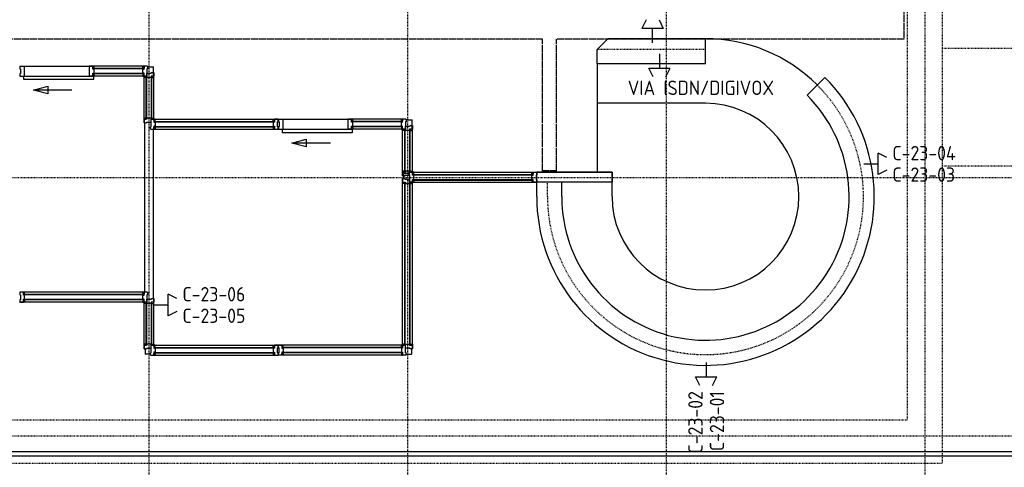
# Model space of a CAD drawing. Extents: x 0 to 1537, y 0 to 841.
# Tile 18 of 58: x 354 to 491, y 500 to 562. Entities that reach past the tile are written whole.
import ezdxf
from ezdxf.enums import TextEntityAlignment as Align

# ---------------------------------------------------------------- set-up
doc = ezdxf.new("R2010")
doc.units = 0
for name, pattern in [('B0702', [1.171875, 0.78125, -0.390625]), ('DASHDOT2', [12.7, 6.35, -3.175, 0, -3.175]), ('E0001', [1, 1, 0]), ('HIDDEN2', [4.7625, 3.175, -1.5875])]:
    doc.linetypes.add(name, pattern=pattern)
doc.layers.get('0').update_dxf_attribs({"linetype": 'CONTINUOUS'})
for name, color, linetype in [('AB$1A---_ATTRIB', 9, 'CONTINUOUS'), ('AL$1A---_ALGEMEEN', 9, 'CONTINUOUS'), ('GOTEN', 3, 'CONTINUOUS'), ('STRAMIEN', 1, 'CONTINUOUS'), ('VITELCODERING', 5, 'CONTINUOUS'), ('VITELDATA', 1, 'CONTINUOUS')]:
    doc.layers.add(name, color=color, linetype=linetype)
doc.styles.add('B-01', font='romans.shx', dxfattribs={"width": 1.2})
doc.styles.add('ROMANS', font='romans.shx', dxfattribs={"height": 300})
doc.styles.get("Standard").update_dxf_attribs({"font": 'ISO'})

# ---------------------------------------------------------------- blocks, each defined once
blk = doc.blocks.new('XREF_B-A3-II-112')
at = {"layer": 'AL$1A---_ALGEMEEN', "color": 8, "linetype": 'B0702', "ltscale": 2}
for p, q in [((61218, 83403), (61218, 72823)), ((61708, 83403), (61708, 72223)), ((27229, 72823), (61218, 72823)), ((27255, 72223), (61708, 72223))]:
    blk.add_line(p, q, dxfattribs=at)
at = {"layer": 'AL$1A---_ALGEMEEN', "color": 8}
for p, q in [((57051, 78134), (56901, 77984)), ((58411, 78134), (57051, 78134)), ((58411, 77784), (58411, 78134)), ((56901, 77784), (56901, 77984)), ((48865, 77751), (49899, 77751)), ((50644, 77751), (49832, 77751)), ((49899, 77751), (49882, 77751)), ((49882, 77751), (49882, 77723)), ((49899, 77723), (49899, 77751)), ((50577, 77723), (50577, 77751)), ((50577, 77751), (50594, 77751)), ((50594, 77751), (50594, 77723)), ((50644, 77744), (50726, 77744)), ((50726, 77612), (50726, 77744)), ((56901, 77784), (56901, 76273)), ((58411, 77784), (56901, 77784)), ((48865, 77612), (49899, 77612)), ((49896, 77609), (48916, 77609)), ((48916, 77609), (48916, 77569)), ((50635, 77612), (49832, 77612)), ((49882, 77723), (49899, 77723)), ((49882, 77640), (49899, 77640)), ((49882, 77612), (49882, 77640)), ((49899, 77612), (49882, 77612)), ((49896, 77569), (49896, 77609)), ((49899, 77640), (49899, 77612)), ((50594, 77723), (50577, 77723)), ((50594, 77640), (50577, 77640)), ((50577, 77640), (50577, 77612)), ((50577, 77612), (50594, 77612)), ((50594, 77612), (50594, 77640)), ((50594, 76962), (50594, 77595)), ((50635, 77612), (50635, 77653)), ((50733, 77012), (50733, 77662)), ((59825, 77348), (60073, 77596)), ((48916, 77569), (49896, 77569)), ((49053, 77419), (49253, 77472)), ((49253, 77472), (49253, 77365)), ((49589, 77419), (49053, 77419)), ((49253, 77365), (49053, 77419)), ((58411, 77234), (56901, 77234)), ((50594, 77012), (50594, 76962)), ((50601, 76962), (50601, 74603)), ((50692, 77012), (52461, 77012)), ((52465, 77012), (53499, 77012)), ((54244, 77012), (53432, 77012)), ((53499, 77012), (53482, 77012)), ((53482, 77012), (53482, 76984)), ((53482, 76984), (53499, 76984)), ((53499, 76984), (53499, 77012)), ((54177, 76984), (54177, 77012)), ((54177, 77012), (54194, 77012)), ((54194, 76984), (54177, 76984)), ((54194, 77012), (54194, 76984)), ((54235, 76873), (54235, 76914)), ((54244, 77005), (54326, 77005)), ((54326, 76873), (54326, 77005)), ((54333, 76273), (54333, 76923)), ((50683, 76873), (52461, 76873)), ((50726, 74514), (50726, 76873)), ((52465, 76873), (53499, 76873)), ((53496, 76870), (52516, 76870)), ((52516, 76870), (52516, 76830)), ((52516, 76830), (53496, 76830)), ((54235, 76873), (53432, 76873)), ((53482, 76901), (53499, 76901)), ((53482, 76873), (53482, 76901)), ((53499, 76873), (53482, 76873)), ((53496, 76830), (53496, 76870)), ((53499, 76901), (53499, 76873)), ((54194, 76901), (54177, 76901)), ((54177, 76901), (54177, 76873)), ((54177, 76873), (54194, 76873)), ((54194, 76873), (54194, 76901)), ((54194, 76223), (54194, 76856)), ((52653, 76680), (52853, 76733)), ((53189, 76680), (52653, 76680)), ((52853, 76626), (52653, 76680)), ((52853, 76733), (52853, 76626)), ((54194, 76273), (54194, 76223)), ((54211, 76184), (54211, 76256)), ((54283, 76256), (54211, 76256)), ((54283, 76273), (56061, 76273)), ((56061, 76273), (57111, 76273)), ((56411, 76273), (56061, 76273)), ((56061, 75934), (56061, 76273)), ((57111, 76273), (56411, 76273)), ((57111, 76273), (57111, 76134)), ((57111, 75934), (57111, 76273)), ((54194, 73864), (54194, 76184)), ((54194, 76117), (54194, 76134)), ((54194, 76134), (54222, 76134)), ((54222, 76117), (54194, 76117)), ((54222, 76134), (54222, 76117)), ((54292, 76134), (56061, 76134)), ((54305, 76134), (54305, 76117)), ((54333, 76134), (54305, 76134)), ((54305, 76117), (54333, 76117)), ((54333, 76117), (54333, 76134)), ((54333, 73814), (54333, 76117)), ((57111, 76134), (56061, 76134)), ((56411, 75934), (56411, 76134)), ((50644, 74603), (48865, 74603)), ((50635, 74464), (48865, 74464)), ((50594, 73814), (50594, 74447)), ((50635, 74464), (50635, 74505)), ((50733, 73864), (50733, 74514)), ((50594, 73864), (50594, 73814)), ((50611, 73814), (50611, 73742)), ((50692, 73864), (52461, 73864)), ((54235, 73864), (52465, 73864)), ((54222, 73881), (54194, 73881)), ((54194, 73881), (54194, 73864)), ((54194, 73864), (54222, 73864)), ((54222, 73864), (54222, 73881)), ((54305, 73864), (54305, 73881)), ((54305, 73881), (54333, 73881)), ((54333, 73864), (54305, 73864)), ((54316, 73814), (54316, 73742)), ((54333, 73881), (54333, 73864)), ((50683, 73742), (50611, 73742)), ((50683, 73725), (52461, 73725)), ((54244, 73725), (52465, 73725)), ((54244, 73742), (54316, 73742))]:
    blk.add_line(p, q, dxfattribs=at)
at = {"layer": 'AL$1A---_ALGEMEEN', "color": 8, "linetype": 'B0702'}
for p, q in [((61708, 78003), (72043, 78003)), ((61708, 76363), (72110, 76363))]:
    blk.add_line(p, q, dxfattribs=at)
at = {"layer": 'AL$1A---_ALGEMEEN', "color": 8, "linetype": 'HIDDEN2', "ltscale": 0.5}
for p, q in [((58411, 77984), (56901, 77984)), ((56211, 75934), (56211, 76134))]:
    blk.add_line(p, q, dxfattribs=at)
at = {"layer": 'AL$1A---_ALGEMEEN', "color": 8, "linetype": 'Continuous'}
for p, q in [((48865, 77751), (48865, 77716)), ((48932, 77715), (48932, 77751)), ((49832, 77751), (49832, 77716)), ((49882, 77710), (49882, 77751)), ((50594, 77710), (50594, 77751)), ((50644, 77751), (50644, 77716)), ((48865, 77716), (48874, 77716)), ((48865, 77647), (48865, 77612)), ((48874, 77647), (48865, 77647)), ((48865, 77612), (48932, 77612)), ((48874, 77716), (48874, 77647)), ((48932, 77715), (48932, 77715)), ((48932, 77648), (48932, 77715)), ((48932, 77648), (48932, 77648)), ((48932, 77612), (48932, 77648)), ((49832, 77716), (49832, 77647)), ((49832, 77716), (49832, 77716)), ((49832, 77647), (49832, 77612)), ((49832, 77647), (49832, 77647)), ((49832, 77612), (49882, 77612)), ((49899, 77710), (49882, 77710)), ((49882, 77653), (49899, 77653)), ((49882, 77612), (49882, 77653)), ((49899, 77653), (49899, 77710)), ((50577, 77653), (50577, 77710)), ((50577, 77710), (50594, 77710)), ((50594, 77653), (50577, 77653)), ((50594, 77612), (50594, 77653)), ((50635, 77612), (50594, 77612)), ((50644, 77716), (50635, 77716)), ((50635, 77716), (50635, 77647)), ((50635, 77653), (50670, 77653)), ((50635, 77647), (50635, 77647)), ((50635, 77647), (50635, 77612)), ((50635, 77595), (50635, 77612)), ((50635, 77612), (50635, 77612)), ((50692, 77595), (50635, 77595)), ((50670, 77653), (50670, 77653)), ((50670, 77653), (50698, 77653)), ((50733, 77612), (50692, 77612)), ((50692, 77612), (50692, 77595)), ((50698, 77653), (50698, 77662)), ((50698, 77662), (50733, 77662)), ((50733, 77662), (50733, 77612)), ((50635, 77012), (50594, 77012)), ((50594, 76962), (50629, 76962)), ((50629, 76962), (50629, 76971)), ((50629, 76971), (50692, 76971)), ((50692, 77029), (50635, 77029)), ((50635, 77029), (50635, 77012)), ((50683, 76908), (50692, 76908)), ((50683, 76873), (50683, 76908)), ((50692, 77012), (50692, 77029)), ((50692, 76971), (50692, 77012)), ((50692, 77012), (50692, 77012)), ((50692, 77012), (50733, 77012)), ((50692, 76977), (50692, 77012)), ((50692, 76977), (50692, 76977)), ((50692, 76908), (50692, 76977)), ((50692, 76971), (50692, 76971)), ((50692, 76971), (50692, 76971)), ((50733, 77012), (50733, 76971)), ((50733, 76971), (50750, 76971)), ((50733, 76914), (50733, 76873)), ((50750, 76914), (50733, 76914)), ((50750, 76971), (50750, 76914)), ((52411, 76971), (52394, 76971)), ((52394, 76971), (52394, 76914)), ((52394, 76914), (52411, 76914)), ((52461, 77012), (52411, 77012)), ((52411, 77012), (52411, 76971)), ((52411, 76914), (52411, 76873)), ((52452, 76908), (52452, 76977)), ((52452, 76977), (52461, 76977)), ((52461, 76908), (52452, 76908)), ((52461, 76977), (52461, 77012)), ((52461, 76873), (52461, 76908)), ((52465, 77012), (52465, 76977)), ((52465, 76977), (52474, 76977)), ((52474, 76908), (52465, 76908)), ((52465, 76908), (52465, 76873)), ((52474, 76977), (52474, 76908)), ((52532, 76976), (52532, 77012)), ((52532, 76909), (52532, 76976)), ((52532, 76976), (52532, 76976)), ((52532, 76873), (52532, 76909)), ((52532, 76909), (52532, 76909)), ((53432, 77012), (53432, 76977)), ((53432, 76977), (53432, 76977)), ((53432, 76977), (53432, 76908)), ((53432, 76908), (53432, 76908)), ((53432, 76908), (53432, 76873)), ((53482, 76971), (53482, 77012)), ((53499, 76971), (53482, 76971)), ((53482, 76873), (53482, 76914)), ((53482, 76914), (53499, 76914)), ((53499, 76914), (53499, 76971)), ((54177, 76971), (54194, 76971)), ((54177, 76914), (54177, 76971)), ((54194, 76914), (54177, 76914)), ((54194, 76971), (54194, 77012)), ((54194, 76873), (54194, 76914)), ((54235, 76977), (54235, 76908)), ((54244, 76977), (54235, 76977)), ((54235, 76914), (54270, 76914)), ((54235, 76908), (54235, 76873)), ((54235, 76908), (54235, 76908)), ((54244, 77012), (54244, 76977)), ((54270, 76914), (54270, 76914)), ((54270, 76914), (54298, 76914)), ((54298, 76914), (54298, 76923)), ((54298, 76923), (54333, 76923)), ((54333, 76923), (54333, 76873)), ((52465, 76873), (52532, 76873)), ((53432, 76873), (53482, 76873)), ((54235, 76873), (54194, 76873)), ((54235, 76856), (54235, 76873)), ((54235, 76873), (54235, 76873)), ((54292, 76856), (54235, 76856)), ((54333, 76873), (54292, 76873)), ((54292, 76873), (54292, 76856)), ((54235, 76273), (54194, 76273)), ((54194, 76223), (54229, 76223)), ((54229, 76223), (54229, 76232)), ((54229, 76232), (54292, 76232)), ((54292, 76290), (54235, 76290)), ((54235, 76290), (54235, 76273)), ((54283, 76273), (54283, 76238)), ((54283, 76238), (54292, 76238)), ((54292, 76273), (54292, 76290)), ((54292, 76232), (54292, 76273)), ((54292, 76273), (54292, 76273)), ((54292, 76238), (54292, 76169)), ((54292, 76232), (54292, 76232)), ((54292, 76232), (54292, 76232)), ((54333, 76232), (54333, 76273)), ((54350, 76232), (54333, 76232)), ((54350, 76175), (54350, 76232)), ((55994, 76175), (55994, 76232)), ((55994, 76232), (56011, 76232)), ((56011, 76232), (56011, 76273)), ((56061, 76238), (56052, 76238)), ((56052, 76238), (56052, 76169)), ((56061, 76273), (56061, 76238)), ((54229, 76184), (54194, 76184)), ((54194, 76184), (54194, 76134)), ((54194, 76134), (54235, 76134)), ((54229, 76175), (54229, 76184)), ((54257, 76175), (54229, 76175)), ((54235, 76134), (54235, 76117)), ((54235, 76117), (54292, 76117)), ((54292, 76175), (54257, 76175)), ((54257, 76175), (54257, 76175)), ((54292, 76134), (54292, 76175)), ((54292, 76169), (54292, 76134)), ((54292, 76169), (54292, 76169)), ((54292, 76134), (54333, 76134)), ((54292, 76117), (54292, 76134)), ((54292, 76134), (54292, 76134)), ((54333, 76175), (54350, 76175)), ((54333, 76134), (54333, 76175)), ((56011, 76175), (55994, 76175)), ((56011, 76134), (56011, 76175)), ((56061, 76134), (56011, 76134)), ((56052, 76169), (56061, 76169)), ((56061, 76169), (56061, 76134)), ((48865, 74603), (48865, 74568)), ((48915, 74562), (48915, 74603)), ((50594, 74562), (50594, 74603)), ((50644, 74603), (50644, 74568)), ((48865, 74568), (48874, 74568)), ((48874, 74499), (48865, 74499)), ((48865, 74499), (48865, 74464)), ((48865, 74464), (48915, 74464)), ((48874, 74568), (48874, 74499)), ((48932, 74562), (48915, 74562)), ((48915, 74464), (48915, 74505)), ((48915, 74505), (48932, 74505)), ((48932, 74505), (48932, 74562)), ((50577, 74562), (50594, 74562)), ((50577, 74505), (50577, 74562)), ((50594, 74505), (50577, 74505)), ((50594, 74464), (50594, 74505)), ((50635, 74464), (50594, 74464)), ((50635, 74568), (50635, 74499)), ((50644, 74568), (50635, 74568)), ((50635, 74505), (50670, 74505)), ((50635, 74499), (50635, 74464)), ((50635, 74499), (50635, 74499)), ((50635, 74447), (50635, 74464)), ((50635, 74464), (50635, 74464)), ((50692, 74447), (50635, 74447)), ((50670, 74505), (50670, 74505)), ((50670, 74505), (50698, 74505)), ((50733, 74464), (50692, 74464)), ((50692, 74464), (50692, 74447)), ((50698, 74505), (50698, 74514)), ((50698, 74514), (50733, 74514)), ((50733, 74514), (50733, 74464)), ((50635, 73864), (50594, 73864)), ((50594, 73814), (50629, 73814)), ((50629, 73814), (50629, 73823)), ((50629, 73823), (50692, 73823)), ((50692, 73881), (50635, 73881)), ((50635, 73881), (50635, 73864)), ((50683, 73760), (50692, 73760)), ((50683, 73725), (50683, 73760)), ((50692, 73864), (50692, 73881)), ((50692, 73823), (50692, 73864)), ((50692, 73864), (50692, 73864)), ((50692, 73864), (50733, 73864)), ((50692, 73829), (50692, 73864)), ((50692, 73829), (50692, 73829)), ((50692, 73760), (50692, 73829)), ((50692, 73823), (50692, 73823)), ((50692, 73823), (50692, 73823)), ((50733, 73864), (50733, 73823)), ((50733, 73823), (50750, 73823)), ((50733, 73766), (50733, 73725)), ((50750, 73766), (50733, 73766)), ((50750, 73823), (50750, 73766)), ((52411, 73823), (52394, 73823)), ((52394, 73823), (52394, 73766)), ((52394, 73766), (52411, 73766)), ((52461, 73864), (52411, 73864)), ((52411, 73864), (52411, 73823)), ((52411, 73766), (52411, 73725)), ((52452, 73760), (52452, 73829)), ((52452, 73829), (52461, 73829)), ((52461, 73760), (52452, 73760)), ((52461, 73829), (52461, 73864)), ((52461, 73725), (52461, 73760)), ((52465, 73829), (52465, 73864)), ((52465, 73864), (52515, 73864)), ((52474, 73829), (52465, 73829)), ((52465, 73725), (52465, 73760)), ((52465, 73760), (52474, 73760)), ((52474, 73760), (52474, 73829)), ((52515, 73864), (52515, 73823)), ((52515, 73823), (52532, 73823)), ((52515, 73766), (52515, 73725)), ((52532, 73766), (52515, 73766)), ((52532, 73823), (52532, 73766)), ((54177, 73823), (54177, 73766)), ((54194, 73823), (54177, 73823)), ((54177, 73766), (54194, 73766)), ((54194, 73864), (54194, 73823)), ((54235, 73864), (54194, 73864)), ((54194, 73766), (54194, 73725)), ((54235, 73864), (54235, 73881)), ((54235, 73881), (54292, 73881)), ((54235, 73829), (54235, 73864)), ((54235, 73823), (54235, 73864)), ((54235, 73864), (54235, 73864)), ((54235, 73829), (54235, 73829)), ((54235, 73760), (54235, 73829)), ((54298, 73823), (54235, 73823)), ((54235, 73823), (54235, 73823)), ((54235, 73823), (54235, 73823)), ((54244, 73760), (54235, 73760)), ((54244, 73725), (54244, 73760)), ((54292, 73881), (54292, 73864)), ((54292, 73864), (54333, 73864)), ((54298, 73814), (54298, 73823)), ((54333, 73814), (54298, 73814)), ((54333, 73864), (54333, 73814))]:
    blk.add_line(p, q, dxfattribs=at)
at = {"layer": 'AL$1A---_ALGEMEEN', "color": 8, "ltscale": 2}
for p, q in [((49887, 77714), (49887, 77719)), ((50589, 77719), (49887, 77719)), ((50589, 77714), (49887, 77714)), ((49887, 77649), (49887, 77644)), ((50589, 77649), (49887, 77649)), ((50589, 77644), (49887, 77644)), ((50589, 77714), (50589, 77719)), ((50589, 77649), (50589, 77644)), ((50626, 77017), (50626, 77607)), ((50631, 77607), (50626, 77607)), ((50631, 77017), (50631, 77607)), ((50696, 77017), (50696, 77607)), ((50696, 77607), (50701, 77607)), ((50701, 77017), (50701, 77607)), ((50631, 77017), (50626, 77017)), ((50696, 77017), (50701, 77017)), ((50738, 76980), (52406, 76980)), ((50738, 76975), (50738, 76980)), ((50738, 76975), (52406, 76975)), ((50738, 76910), (52406, 76910)), ((50738, 76910), (50738, 76905)), ((52406, 76975), (52406, 76980)), ((52406, 76910), (52406, 76905)), ((54189, 76980), (53487, 76980)), ((53487, 76975), (53487, 76980)), ((54189, 76975), (53487, 76975)), ((54189, 76910), (53487, 76910)), ((53487, 76910), (53487, 76905)), ((54189, 76975), (54189, 76980)), ((54189, 76910), (54189, 76905)), ((50738, 76905), (52406, 76905)), ((54189, 76905), (53487, 76905)), ((54226, 76278), (54226, 76868)), ((54231, 76868), (54226, 76868)), ((54231, 76278), (54231, 76868)), ((54296, 76278), (54296, 76868)), ((54296, 76868), (54301, 76868)), ((54301, 76278), (54301, 76868)), ((54231, 76278), (54226, 76278)), ((54296, 76278), (54301, 76278)), ((54338, 76241), (56006, 76241)), ((54338, 76236), (54338, 76241)), ((54338, 76236), (56006, 76236)), ((56006, 76236), (56006, 76241)), ((54231, 76129), (54226, 76129)), ((54226, 73869), (54226, 76129)), ((54231, 73869), (54231, 76129)), ((54296, 76129), (54301, 76129)), ((54296, 73869), (54296, 76129)), ((54301, 73869), (54301, 76129)), ((54338, 76171), (56006, 76171)), ((54338, 76171), (54338, 76166)), ((54338, 76166), (56006, 76166)), ((56006, 76171), (56006, 76166)), ((50589, 74571), (48920, 74571)), ((48920, 74566), (48920, 74571)), ((50589, 74566), (48920, 74566)), ((50589, 74501), (48920, 74501)), ((48920, 74501), (48920, 74496)), ((50589, 74496), (48920, 74496)), ((50589, 74566), (50589, 74571)), ((50589, 74501), (50589, 74496)), ((50626, 73869), (50626, 74459)), ((50631, 74459), (50626, 74459)), ((50631, 73869), (50631, 74459)), ((50696, 73869), (50696, 74459)), ((50696, 74459), (50701, 74459)), ((50701, 73869), (50701, 74459)), ((50631, 73869), (50626, 73869)), ((50696, 73869), (50701, 73869)), ((50738, 73832), (52406, 73832)), ((50738, 73827), (50738, 73832)), ((50738, 73827), (52406, 73827)), ((50738, 73762), (52406, 73762)), ((50738, 73762), (50738, 73757)), ((50738, 73757), (52406, 73757)), ((52406, 73827), (52406, 73832)), ((52406, 73762), (52406, 73757)), ((54189, 73832), (52520, 73832)), ((52520, 73827), (52520, 73832)), ((54189, 73827), (52520, 73827)), ((54189, 73762), (52520, 73762)), ((52520, 73762), (52520, 73757)), ((54189, 73757), (52520, 73757)), ((54189, 73827), (54189, 73832)), ((54189, 73762), (54189, 73757)), ((54231, 73869), (54226, 73869)), ((54296, 73869), (54301, 73869)), ((27255, 72383), (72053, 72383)), ((27275, 72323), (72023, 72323))]:
    blk.add_line(p, q, dxfattribs=at)
at = {"layer": 'AL$1A---_ALGEMEEN', "color": 8}
for points in [[(50622, 77612), (50622, 77595), (50594, 77595), (50594, 77612)], [(50705, 77612), (50705, 77595), (50733, 77595), (50733, 77612)], [(50622, 77012), (50622, 77029), (50594, 77029), (50594, 77012)], [(50705, 77012), (50705, 77029), (50733, 77029), (50733, 77012)], [(50733, 76984), (50750, 76984), (50750, 77012), (50733, 77012)], [(52411, 76984), (52394, 76984), (52394, 77012), (52411, 77012)], [(50733, 76901), (50750, 76901), (50750, 76873), (50733, 76873)], [(52411, 76901), (52394, 76901), (52394, 76873), (52411, 76873)], [(54222, 76873), (54222, 76856), (54194, 76856), (54194, 76873)], [(54305, 76873), (54305, 76856), (54333, 76856), (54333, 76873)], [(54222, 76273), (54222, 76290), (54194, 76290), (54194, 76273)], [(54305, 76273), (54305, 76290), (54333, 76290), (54333, 76273)], [(54333, 76245), (54350, 76245), (54350, 76273), (54333, 76273)], [(56011, 76245), (55994, 76245), (55994, 76273), (56011, 76273)], [(54333, 76162), (54350, 76162), (54350, 76134), (54333, 76134)], [(56011, 76162), (55994, 76162), (55994, 76134), (56011, 76134)], [(48915, 74575), (48932, 74575), (48932, 74603), (48915, 74603)], [(50594, 74575), (50577, 74575), (50577, 74603), (50594, 74603)], [(48915, 74492), (48932, 74492), (48932, 74464), (48915, 74464)], [(50594, 74492), (50577, 74492), (50577, 74464), (50594, 74464)], [(50622, 74464), (50622, 74447), (50594, 74447), (50594, 74464)], [(50705, 74464), (50705, 74447), (50733, 74447), (50733, 74464)], [(50622, 73864), (50622, 73881), (50594, 73881), (50594, 73864)], [(50705, 73864), (50705, 73881), (50733, 73881), (50733, 73864)], [(50733, 73836), (50750, 73836), (50750, 73864), (50733, 73864)], [(50733, 73753), (50750, 73753), (50750, 73725), (50733, 73725)], [(52411, 73836), (52394, 73836), (52394, 73864), (52411, 73864)], [(52411, 73753), (52394, 73753), (52394, 73725), (52411, 73725)], [(52515, 73836), (52532, 73836), (52532, 73864), (52515, 73864)], [(52515, 73753), (52532, 73753), (52532, 73725), (52515, 73725)], [(54194, 73836), (54177, 73836), (54177, 73864), (54194, 73864)], [(54194, 73753), (54177, 73753), (54177, 73725), (54194, 73725)]]:
    blk.add_lwpolyline(points, close=True, dxfattribs=at)
for radius, start, end in [(2200, 45, 90), (2350, 180, 45), (2000, 180, 45), (1300, 180, 90)]:
    blk.add_arc((58411, 75934), radius, start, end, dxfattribs=at)
at = {"layer": 'AL$1A---_ALGEMEEN', "color": 8, "linetype": 'HIDDEN2', "ltscale": 0.5}
blk.add_arc((58411, 75934), 2200, 180, 45, dxfattribs=at)
at = {"layer": 'STRAMIEN', "color": 8, "linetype": 'DASHDOT2'}
for p, q in [((50663, 95903), (50663, 35276)), ((54263, 95903), (54263, 35276)), ((57863, 95903), (57863, 35276)), ((61463, 95903), (61463, 35276)), ((18063, 76203), (104973, 76203)), ((18063, 72603), (104973, 72603))]:
    blk.add_line(p, q, dxfattribs=at)
at = {"layer": 'AB$1A---_ATTRIB', "color": 8, "linetype": 'Continuous', "style": 'ROMANS'}
for tag, p, height in [('RUIMTENUMMER', (60177, 86637), 200), ('PEILMAAT', (60123, 86380), 150), ('RUIMTENUMMER', (23322, 85669), 200), ('PEILMAAT', (23267, 85412), 150), ('RUIMTENUMMER', (25656, 84910), 200), ('RUIMTENUMMER', (66336, 84907), 200), ('PEILMAAT', (25602, 84653), 150), ('PEILMAAT', (66282, 84649), 150), ('RUIMTENUMMER', (23537, 82919), 200), ('PEILMAAT', (23482, 82661), 150), ('RUIMTENUMMER', (84269, 82608), 200), ('PEILMAAT', (84214, 82351), 150), ('RUIMTENUMMER', (23681, 80585), 200), ('PEILMAAT', (23626, 80328), 150), ('RUIMTENUMMER', (22894, 79094), 200), ('RUIMTENUMMER', (66336, 79048), 200), ('PEILMAAT', (22839, 78837), 150), ('PEILMAAT', (66282, 78791), 150), ('RUIMTENUMMER', (84269, 77245), 200), ('PEILMAAT', (84214, 76988), 150), ('RUIMTENUMMER', (81101, 75686), 200), ('RUIMTENUMMER', (83671, 75687), 200), ('RUIMTENUMMER', (86015, 75686), 200), ('RUIMTENUMMER', (25752, 75504), 200), ('RUIMTENUMMER', (75644, 75605), 200), ('PEILMAAT', (81047, 75429), 150), ('PEILMAAT', (83616, 75430), 150), ('PEILMAAT', (85961, 75429), 150), ('PEILMAAT', (75590, 75347), 150), ('RUIMTENUMMER', (93081, 75257), 200), ('PEILMAAT', (25698, 75247), 150), ('PEILMAAT', (93026, 75000), 150), ('RUIMTENUMMER', (88630, 74488), 200), ('PEILMAAT', (88576, 74231), 150), ('RUIMTENUMMER', (73290, 74100), 200), ('RUIMTENUMMER', (75369, 73882), 200), ('PEILMAAT', (73235, 73843), 150), ('PEILMAAT', (75315, 73624), 150), ('RUIMTENUMMER', (78391, 73378), 200), ('RUIMTENUMMER', (23083, 73242), 200), ('RUIMTENUMMER', (25752, 73237), 200), ('PEILMAAT', (78337, 73120), 150), ('PEILMAAT', (23029, 72985), 150), ('PEILMAAT', (25698, 72979), 150), ('RUIMTENUMMER', (44810, 70416), 200), ('PEILMAAT', (44756, 70158), 150), ('RUIMTENUMMER', (83574, 63583), 200), ('RUIMTENUMMER', (44810, 63429), 200), ('PEILMAAT', (83520, 63326), 150), ('PEILMAAT', (44756, 63172), 150), ('RUIMTENUMMER', (75343, 53663), 200), ('RUIMTENUMMER', (78500, 53652), 200), ('RUIMTENUMMER', (23322, 53269), 200), ('PEILMAAT', (75289, 53406), 150), ('PEILMAAT', (78446, 53394), 150), ('PEILMAAT', (23267, 53012), 150), ('RUIMTENUMMER', (25658, 52384), 200), ('PEILMAAT', (25603, 52127), 150), ('RUIMTENUMMER', (23527, 50518), 200), ('PEILMAAT', (23472, 50260), 150), ('RUIMTENUMMER', (80352, 50113), 200), ('PEILMAAT', (80297, 49856), 150), ('RUIMTENUMMER', (73192, 49570), 200), ('PEILMAAT', (73138, 49313), 150), ('RUIMTENUMMER', (81728, 49257), 200), ('PEILMAAT', (81673, 49000), 150), ('RUIMTENUMMER', (76409, 48643), 200), ('RUIMTENUMMER', (79143, 48643), 200), ('PEILMAAT', (76354, 48386), 150), ('PEILMAAT', (79089, 48386), 150), ('RUIMTENUMMER', (23681, 48185), 200), ('PEILMAAT', (23626, 47928), 150), ('RUIMTENUMMER', (22696, 46692), 200), ('RUIMTENUMMER', (77664, 46745), 200), ('PEILMAAT', (77610, 46488), 150), ('PEILMAAT', (22641, 46435), 150), ('RUIMTENUMMER', (87918, 45636), 200), ('PEILMAAT', (87863, 45379), 150), ('RUIMTENUMMER', (77664, 43246), 200), ('RUIMTENUMMER', (24055, 43108), 200), ('RUIMTENUMMER', (25752, 43104), 200), ('PEILMAAT', (77610, 42989), 150), ('PEILMAAT', (24001, 42851), 150), ('PEILMAAT', (25698, 42847), 150), ('RUIMTENUMMER', (25752, 40842), 200), ('PEILMAAT', (25698, 40585), 150), ('RUIMTENUMMER', (76511, 38932), 200), ('RUIMTENUMMER', (80009, 38932), 200), ('PEILMAAT', (76457, 38675), 150), ('PEILMAAT', (79955, 38675), 150), ('RUIMTENUMMER', (81728, 37671), 200), ('PEILMAAT', (81673, 37413), 150)]:
    blk.add_attdef(tag, p, '', height=height, dxfattribs=at)
for tag, p, height in [('RUIMTENUMMER', (22253, 82959), 200), ('PEILMAAT', (22510, 82905), 150), ('RUIMTENUMMER', (22255, 50559), 200), ('PEILMAAT', (22512, 50505), 150)]:
    blk.add_attdef(tag, p, '', height=height, rotation=90, dxfattribs=at)
at = {"layer": 'AB$1A---_ATTRIB', "color": 8, "style": 'B-01', "oblique": 15, "flags": 1}
for tag, p in [('SCHACHT', (75598, 75883)), ('KOOI', (75868, 75883)), ('DAGMAAT', (76138, 75883)), ('GEWICHT', (76408, 75883)), ('PERSONEN', (76678, 75883))]:
    blk.add_attdef(tag, p, '', height=180, rotation=270, dxfattribs=at)
blk = doc.blocks.new('$DAT003')
for p, q in [((3.2, 0.9), (2, 1.5)), ((2, -1.5), (2, 1.5)), ((0, 0), (2, 0)), ((3.2, -0.9), (2, -1.5))]:
    blk.add_line(p, q)

msp = doc.modelspace()

# ---------------------------------------------------------------- linework, layer by layer
at = {"layer": 'GOTEN', "linetype": 'E0001'}
for p, q in [((477.46, 649.82), (477.46, 559.55)), ((427.15, 559.55), (124.52, 559.55)), ((427.15, 541.21), (427.15, 559.55)), ((477.46, 559.55), (429.09, 559.55)), ((429.09, 541.21), (429.09, 559.55)), ((429.09, 541.21), (427.15, 541.21))]:
    msp.add_line(p, q, dxfattribs=at)

# ---------------------------------------------------------------- block references
at = {"layer": 'VITELDATA', "xscale": 0.01, "yscale": 0.01, "zscale": 0.01}
msp.add_blockref('XREF_B-A3-II-112', (-134.29, -221.75), dxfattribs=at)
at = {"layer": 'VITELDATA'}
for p, rotation in [((442.45, 559.03), 90), ((443.42, 557.5), 270), ((449.92, 514.5), 270)]:
    msp.add_blockref('$DAT003', p, dxfattribs=dict(at, rotation=rotation))
for p in [(471.85, 542.16), (373, 522.5)]:
    msp.add_blockref('$DAT003', p, dxfattribs=at)

# ---------------------------------------------------------------- texts
at = {"layer": 'VITELCODERING'}
for s, p in [('VIA ISDN/DIGIVOX', (439, 551.75)), ('C-23-04', (475.85, 542.66)), ('C-23-03', (475.85, 539.66)), ('C-23-06', (377, 523)), ('C-23-05', (377, 520))]:
    msp.add_text(s, height=2, dxfattribs=at).set_placement(p)
for s, p in [('C-23-02', (449.42, 510.5)), ('C-23-01', (452.42, 510.5))]:
    msp.add_text(s, height=2, rotation=90, dxfattribs=at).set_placement(p, align=Align.RIGHT)

doc.saveas('drawing.dxf')
